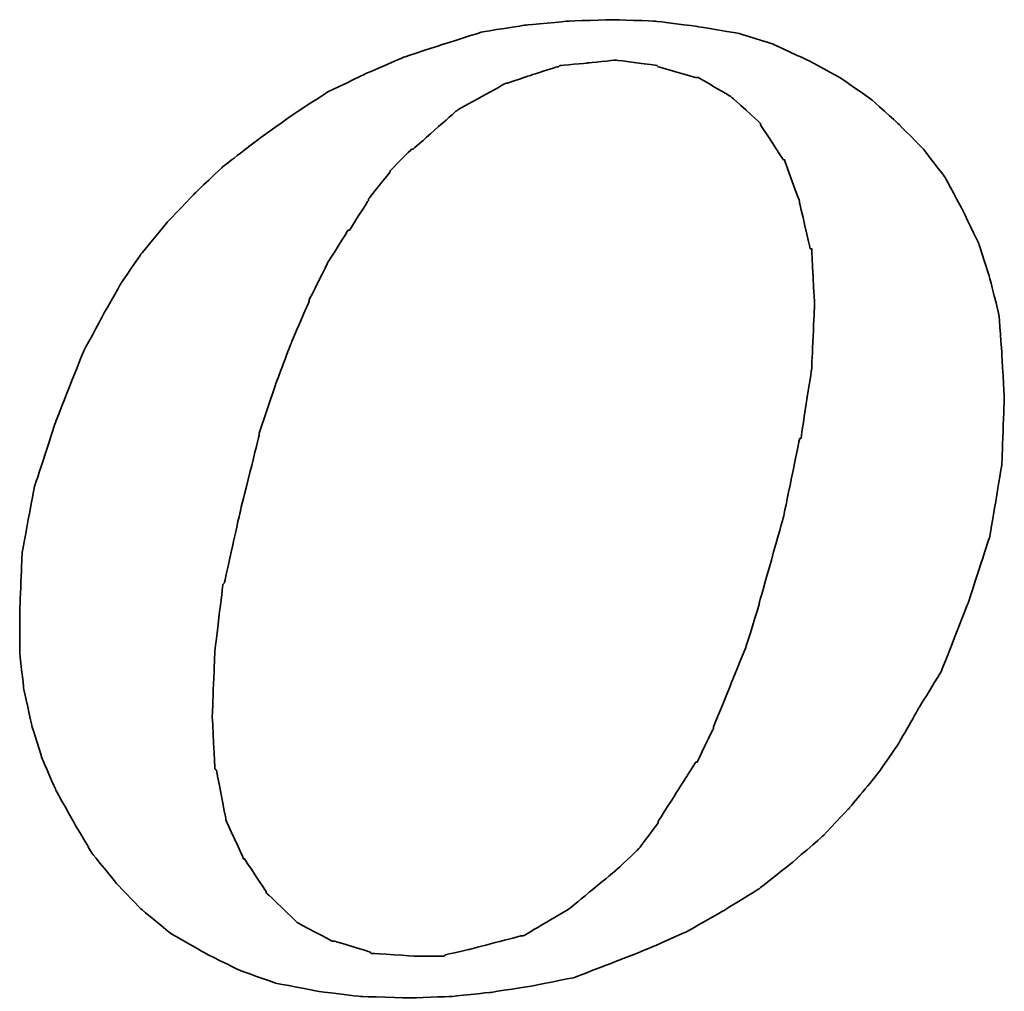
# Model space of a CAD drawing. Extents: x 613 to 877, y 31 to 162.
# Tile 34 of 40: x 786.54 to 788.82, y 111.74 to 113.98. Entities that reach past the tile are written whole.
import ezdxf

# ---------------------------------------------------------------- set-up
doc = ezdxf.new("R2010")
doc.units = 0
doc.header["$LTSCALE"] = 3
doc.header["$MEASUREMENT"] = 0
doc.layers.add('DIM', color=4, linetype='CONTINUOUS')
doc.layers.add('layer 1', color=7, linetype='CONTINUOUS')

# ---------------------------------------------------------------- blocks, each defined once
blk = doc.blocks.new('TBI MOTION logo(完整正式版)')
at = {"layer": 'layer 1', "color": 22, "lineweight": 35}
for points, knots in [([(35.79625, -6.98375), (35.79625, -6.98375), (36.23125, -7.43875), (36.23125, -7.43875), (36.23125, -7.43875), (36.23125, -7.43875), (36.75625, -7.87125), (36.75625, -7.87125), (36.75625, -7.87125), (36.75625, -7.87125), (37.33125, -8.20375), (37.33125, -8.20375), (37.33125, -8.20375), (37.33125, -8.20375), (37.95625, -8.51875), (37.95625, -8.51875), (37.95625, -8.51875), (37.95625, -8.51875), (38.62625, -8.75875), (38.62625, -8.75875), (38.62625, -8.75875), (38.62625, -8.75875), (39.37125, -8.90375), (39.37125, -8.90375), (39.37125, -8.90375), (39.37125, -8.90375), (40.14125, -8.99875), (40.14125, -8.99875), (40.14125, -8.99875), (40.14125, -8.99875), (41.02625, -9.02375), (41.02625, -9.02375), (41.02625, -9.02375), (41.02625, -9.02375), (41.74625, -8.99875), (41.74625, -8.99875), (41.74625, -8.99875), (41.74625, -8.99875), (42.46625, -8.92375), (42.46625, -8.92375), (42.46625, -8.92375), (42.46625, -8.92375), (43.21125, -8.80625), (43.21125, -8.80625), (43.21125, -8.80625), (43.21125, -8.80625), (43.93125, -8.66375), (43.93125, -8.66375), (43.93125, -8.66375), (43.93125, -8.66375), (44.62625, -8.39875), (44.62625, -8.39875), (44.62625, -8.39875), (44.62625, -8.39875), (45.29625, -8.13375), (45.29625, -8.13375), (45.29625, -8.13375), (45.29625, -8.13375), (45.94625, -7.84375), (45.94625, -7.84375), (45.94625, -7.84375), (45.94625, -7.84375), (46.61625, -7.46375), (46.61625, -7.46375), (46.61625, -7.46375), (46.61625, -7.46375), (47.24125, -7.07875), (47.24125, -7.07875), (47.24125, -7.07875), (47.24125, -7.07875), (47.81625, -6.62375), (47.81625, -6.62375), (47.81625, -6.62375), (47.81625, -6.62375), (48.36875, -6.14375), (48.36875, -6.14375), (48.36875, -6.14375), (48.36875, -6.14375), (48.84625, -5.64125), (48.84625, -5.64125), (48.84625, -5.64125), (48.84625, -5.64125), (49.32625, -5.06375), (49.32625, -5.06375), (49.32625, -5.06375), (49.32625, -5.06375), (49.71125, -4.51374), (49.71125, -4.51374), (49.71125, -4.51374), (49.71125, -4.51374), (50.09625, -3.83874), (50.09625, -3.83874), (50.09625, -3.83874), (50.09625, -3.83874), (50.48125, -3.21374), (50.48125, -3.21374), (50.48125, -3.21374), (50.48125, -3.21374), (50.96125, -1.99125), (50.96125, -1.99125), (50.96125, -1.99125), (50.96125, -1.99125), (51.34375, -0.81875), (51.34375, -0.81875), (51.34375, -0.81875), (51.34375, -0.81875), (51.56125, 0.45624), (51.56125, 0.45624), (51.56125, 0.45624), (51.56125, 0.45624), (51.60625, 1.67624), (51.60625, 1.67624), (51.60625, 1.67624), (51.60625, 1.67624), (51.56125, 2.44625), (51.56125, 2.44625), (51.56125, 2.44625), (51.56125, 2.44625), (51.51125, 3.14125), (51.51125, 3.14125), (51.51125, 3.14125), (51.51125, 3.14125), (51.34375, 3.81125), (51.34375, 3.81125), (51.34375, 3.81125), (51.34375, 3.81125), (51.15125, 4.41125), (51.15125, 4.41125), (51.15125, 4.41125), (51.15125, 4.41125), (50.86125, 5.01125), (50.86125, 5.01125), (50.86125, 5.01125), (50.86125, 5.01125), (50.55125, 5.58875), (50.55125, 5.58875), (50.55125, 5.58875), (50.55125, 5.58875), (50.16625, 6.09125), (50.16625, 6.09125), (50.16625, 6.09125), (50.16625, 6.09125), (49.71125, 6.54875), (49.71125, 6.54875), (49.71125, 6.54875), (49.71125, 6.54875), (49.23125, 6.98125), (49.23125, 6.98125), (49.23125, 6.98125), (49.23125, 6.98125), (48.67875, 7.36625), (48.67875, 7.36625), (48.67875, 7.36625), (48.67875, 7.36625), (48.10375, 7.67625), (48.10375, 7.67625), (48.10375, 7.67625), (48.10375, 7.67625), (47.48125, 7.96375), (47.48125, 7.96375), (47.48125, 7.96375), (47.48125, 7.96375), (46.85625, 8.15625), (46.85625, 8.15625), (46.85625, 8.15625), (46.85625, 8.15625), (46.13625, 8.27624), (46.13625, 8.27624), (46.13625, 8.27624), (46.13625, 8.27624), (45.39125, 8.37125), (45.39125, 8.37125), (45.39125, 8.37125), (45.39125, 8.37125), (44.62625, 8.39624), (44.62625, 8.39624), (44.62625, 8.39624), (44.62625, 8.39624), (43.83625, 8.37125), (43.83625, 8.37125), (43.83625, 8.37125), (43.83625, 8.37125), (43.09125, 8.30125), (43.09125, 8.30125), (43.09125, 8.30125), (43.09125, 8.30125), (42.32125, 8.18125), (42.32125, 8.18125), (42.32125, 8.18125), (42.32125, 8.18125), (41.62875, 7.96375), (41.62875, 7.96375), (41.62875, 7.96375), (41.62875, 7.96375), (40.90625, 7.72625), (40.90625, 7.72625), (40.90625, 7.72625), (40.90625, 7.72625), (40.23624, 7.43625), (40.23624, 7.43625), (40.23624, 7.43625), (40.23624, 7.43625), (39.54124, 7.10125), (39.54124, 7.10125), (39.54124, 7.10125), (39.54124, 7.10125), (38.91625, 6.69125), (38.91625, 6.69125), (38.91625, 6.69125), (38.91625, 6.69125), (38.31625, 6.26125), (38.31625, 6.26125), (38.31625, 6.26125), (38.31625, 6.26125), (37.69125, 5.78125), (37.69125, 5.78125), (37.69125, 5.78125), (37.69125, 5.78125), (37.18625, 5.30125), (37.18625, 5.30125), (37.18625, 5.30125), (37.18625, 5.30125), (36.70625, 4.79624), (36.70625, 4.79624), (36.70625, 4.79624), (36.70625, 4.79624), (36.23125, 4.22125), (36.23125, 4.22125), (36.23125, 4.22125), (36.23125, 4.22125), (35.87124, 3.69375), (35.87124, 3.69375), (35.87124, 3.69375), (35.87124, 3.69375), (35.53125, 3.09125), (35.53125, 3.09125), (35.53125, 3.09125), (35.53125, 3.09125), (35.19875, 2.47125), (35.19875, 2.47125), (35.19875, 2.47125), (35.19875, 2.47125), (34.71625, 1.24625), (34.71625, 1.24625), (34.71625, 1.24625), (34.71625, 1.24625), (34.33125, 0.06874), (34.33125, 0.06874), (34.33125, 0.06874), (34.33125, 0.06874), (34.11625, -1.07875), (34.11625, -1.07875), (34.11625, -1.07875), (34.11625, -1.07875), (34.07125, -2.15875), (34.07125, -2.15875), (34.07125, -2.15875), (34.07125, -2.15875), (34.07125, -2.85375), (34.07125, -2.85375), (34.07125, -2.85375), (34.07125, -2.85375), (34.14125, -3.50375), (34.14125, -3.50375), (34.14125, -3.50375), (34.14125, -3.50375), (34.28625, -4.17375), (34.28625, -4.17375), (34.28625, -4.17375), (34.28625, -4.17375), (34.47625, -4.77624), (34.47625, -4.77624), (34.47625, -4.77624), (34.47625, -4.77624), (34.71625, -5.32625), (34.71625, -5.32625), (34.71625, -5.32625), (34.71625, -5.32625), (35.05375, -5.92875), (35.05375, -5.92875), (35.05375, -5.92875), (35.05375, -5.92875), (35.36375, -6.45375), (35.36375, -6.45375), (35.36375, -6.45375), (35.36375, -6.45375), (35.79625, -6.98375), (35.79625, -6.98375)], [0, 0, 0, 0, 0.01388889, 0.01388889, 0.01388889, 0.0138889, 0.02777778, 0.02777778, 0.02777778, 0.02777779, 0.04166667, 0.04166667, 0.04166667, 0.04166668, 0.05555556, 0.05555556, 0.05555556, 0.05555557, 0.06944444, 0.06944444, 0.06944444, 0.06944445, 0.08333333, 0.08333333, 0.08333333, 0.08333334, 0.09722222, 0.09722222, 0.09722222, 0.09722223, 0.11111111, 0.11111111, 0.11111111, 0.11111112, 0.125, 0.125, 0.125, 0.12500001, 0.13888889, 0.13888889, 0.13888889, 0.1388889, 0.15277778, 0.15277778, 0.15277778, 0.15277779, 0.16666667, 0.16666667, 0.16666667, 0.16666668, 0.18055556, 0.18055556, 0.18055556, 0.18055557, 0.19444444, 0.19444444, 0.19444444, 0.19444445, 0.20833333, 0.20833333, 0.20833333, 0.20833334, 0.22222222, 0.22222222, 0.22222222, 0.22222223, 0.23611111, 0.23611111, 0.23611111, 0.23611112, 0.25, 0.25, 0.25, 0.25000001, 0.26388889, 0.26388889, 0.26388889, 0.2638889, 0.27777778, 0.27777778, 0.27777778, 0.27777779, 0.29166667, 0.29166667, 0.29166667, 0.29166668, 0.30555556, 0.30555556, 0.30555556, 0.30555557, 0.31944444, 0.31944444, 0.31944444, 0.31944445, 0.33333333, 0.33333333, 0.33333333, 0.33333334, 0.34722222, 0.34722222, 0.34722222, 0.34722223, 0.36111111, 0.36111111, 0.36111111, 0.36111112, 0.375, 0.375, 0.375, 0.37500001, 0.38888889, 0.38888889, 0.38888889, 0.3888889, 0.40277778, 0.40277778, 0.40277778, 0.40277779, 0.41666667, 0.41666667, 0.41666667, 0.41666668, 0.43055556, 0.43055556, 0.43055556, 0.43055557, 0.44444444, 0.44444444, 0.44444444, 0.44444445, 0.45833333, 0.45833333, 0.45833333, 0.45833334, 0.47222222, 0.47222222, 0.47222222, 0.47222223, 0.48611111, 0.48611111, 0.48611111, 0.48611112, 0.5, 0.5, 0.5, 0.50000001, 0.51388889, 0.51388889, 0.51388889, 0.5138889, 0.52777778, 0.52777778, 0.52777778, 0.52777779, 0.54166667, 0.54166667, 0.54166667, 0.54166668, 0.55555556, 0.55555556, 0.55555556, 0.55555557, 0.56944444, 0.56944444, 0.56944444, 0.56944445, 0.58333333, 0.58333333, 0.58333333, 0.58333334, 0.59722222, 0.59722222, 0.59722222, 0.59722223, 0.61111111, 0.61111111, 0.61111111, 0.61111112, 0.625, 0.625, 0.625, 0.62500001, 0.63888889, 0.63888889, 0.63888889, 0.6388889, 0.65277778, 0.65277778, 0.65277778, 0.65277779, 0.66666667, 0.66666667, 0.66666667, 0.66666668, 0.68055556, 0.68055556, 0.68055556, 0.68055557, 0.69444444, 0.69444444, 0.69444444, 0.69444445, 0.70833333, 0.70833333, 0.70833333, 0.70833334, 0.72222222, 0.72222222, 0.72222222, 0.72222223, 0.73611111, 0.73611111, 0.73611111, 0.73611112, 0.75, 0.75, 0.75, 0.75000001, 0.76388889, 0.76388889, 0.76388889, 0.7638889, 0.77777778, 0.77777778, 0.77777778, 0.77777779, 0.79166667, 0.79166667, 0.79166667, 0.79166668, 0.80555556, 0.80555556, 0.80555556, 0.80555557, 0.81944444, 0.81944444, 0.81944444, 0.81944445, 0.83333333, 0.83333333, 0.83333333, 0.83333334, 0.84722222, 0.84722222, 0.84722222, 0.84722223, 0.86111111, 0.86111111, 0.86111111, 0.86111112, 0.875, 0.875, 0.875, 0.87500001, 0.88888889, 0.88888889, 0.88888889, 0.8888889, 0.90277778, 0.90277778, 0.90277778, 0.90277779, 0.91666667, 0.91666667, 0.91666667, 0.91666668, 0.93055556, 0.93055556, 0.93055556, 0.93055557, 0.94444444, 0.94444444, 0.94444444, 0.94444445, 0.95833333, 0.95833333, 0.95833333, 0.95833334, 0.97222222, 0.97222222, 0.97222222, 0.97222223, 0.98611111, 0.98611111, 0.98611111, 0.98611112, 1, 1, 1, 1]), ([(38.33875, 1.03124), (38.33875, 1.03124), (38.62625, 1.89625), (38.62625, 1.89625), (38.62625, 1.89625), (38.62625, 1.89625), (38.91625, 2.66375), (38.91625, 2.66375), (38.91625, 2.66375), (38.91625, 2.66375), (39.22625, 3.38125), (39.22625, 3.38125), (39.22625, 3.38125), (39.22625, 3.38125), (39.22625, 3.40624), (39.22625, 3.40624), (39.22625, 3.40624), (39.22625, 3.40624), (39.56124, 4.07624), (39.56124, 4.07624), (39.56124, 4.07624), (39.56124, 4.07624), (39.92125, 4.65125), (39.92125, 4.65125), (39.92125, 4.65125), (39.92125, 4.65125), (39.94625, 4.65125), (39.94625, 4.65125), (39.94625, 4.65125), (39.94625, 4.65125), (40.28125, 5.17875), (40.28125, 5.17875), (40.28125, 5.17875), (40.28125, 5.17875), (40.28125, 5.20375), (40.28125, 5.20375), (40.28125, 5.20375), (40.28125, 5.20375), (40.66875, 5.68625), (40.66875, 5.68625), (40.66875, 5.68625), (40.66875, 5.68625), (40.66875, 5.70625), (40.66875, 5.70625), (40.66875, 5.70625), (40.66875, 5.70625), (41.05124, 6.09125), (41.05124, 6.09125), (41.05124, 6.09125), (41.05124, 6.09125), (41.07625, 6.09125), (41.07625, 6.09125), (41.07625, 6.09125), (41.07625, 6.09125), (41.84125, 6.76625), (41.84125, 6.76625), (41.84125, 6.76625), (41.84125, 6.76625), (41.86625, 6.78625), (41.86625, 6.78625), (41.86625, 6.78625), (41.86625, 6.78625), (42.73125, 7.26624), (42.73125, 7.26624), (42.73125, 7.26624), (42.73125, 7.26624), (42.75625, 7.26624), (42.75625, 7.26624), (42.75625, 7.26624), (42.75625, 7.26624), (43.18625, 7.41125), (43.18625, 7.41125), (43.18625, 7.41125), (43.18625, 7.41125), (43.64125, 7.55625), (43.64125, 7.55625), (43.64125, 7.55625), (43.64125, 7.55625), (43.66625, 7.55625), (43.66625, 7.55625), (43.66625, 7.55625), (43.66625, 7.55625), (43.69125, 7.58124), (43.69125, 7.58124), (43.69125, 7.58124), (43.69125, 7.58124), (44.19125, 7.62625), (44.19125, 7.62625), (44.19125, 7.62625), (44.19125, 7.62625), (44.67125, 7.67625), (44.67125, 7.67625), (44.67125, 7.67625), (44.67125, 7.67625), (44.69625, 7.67625), (44.69625, 7.67625), (44.69625, 7.67625), (44.69625, 7.67625), (45.41875, 7.58124), (45.41875, 7.58124), (45.41875, 7.58124), (45.41875, 7.58124), (45.44125, 7.55625), (45.44125, 7.55625), (45.44125, 7.55625), (45.44125, 7.55625), (46.11125, 7.36625), (46.11125, 7.36625), (46.11125, 7.36625), (46.11125, 7.36625), (46.13625, 7.36625), (46.13625, 7.36625), (46.13625, 7.36625), (46.13625, 7.36625), (46.15875, 7.36625), (46.15875, 7.36625), (46.15875, 7.36625), (46.15875, 7.36625), (46.73625, 7.02624), (46.73625, 7.02624), (46.73625, 7.02624), (46.73625, 7.02624), (46.76125, 7.00624), (46.76125, 7.00624), (46.76125, 7.00624), (46.76125, 7.00624), (47.24125, 6.57124), (47.24125, 6.57124), (47.24125, 6.57124), (47.24125, 6.57124), (47.26625, 6.54875), (47.26625, 6.54875), (47.26625, 6.54875), (47.26625, 6.54875), (47.26625, 6.52375), (47.26625, 6.52375), (47.26625, 6.52375), (47.26625, 6.52375), (47.67375, 5.89875), (47.67375, 5.89875), (47.67375, 5.89875), (47.67375, 5.89875), (47.69625, 5.89875), (47.69625, 5.89875), (47.69625, 5.89875), (47.69625, 5.89875), (47.69625, 5.87625), (47.69625, 5.87625), (47.69625, 5.87625), (47.69625, 5.87625), (47.96125, 5.15625), (47.96125, 5.15625), (47.96125, 5.15625), (47.96125, 5.15625), (47.96125, 5.13125), (47.96125, 5.13125), (47.96125, 5.13125), (47.96125, 5.13125), (48.15125, 4.31875), (48.15125, 4.31875), (48.15125, 4.31875), (48.15125, 4.31875), (48.17625, 4.31875), (48.17625, 4.31875), (48.17625, 4.31875), (48.17625, 4.31875), (48.17625, 4.29125), (48.17625, 4.29125), (48.17625, 4.29125), (48.17625, 4.29125), (48.22625, 3.33125), (48.22625, 3.33125), (48.22625, 3.33125), (48.22625, 3.33125), (48.22625, 3.30875), (48.22625, 3.30875), (48.22625, 3.30875), (48.22625, 3.30875), (48.17625, 2.20624), (48.17625, 2.20624), (48.17625, 2.20624), (48.17625, 2.20624), (48.17625, 2.18124), (48.17625, 2.18124), (48.17625, 2.18124), (48.17625, 2.18124), (47.98375, 0.93624), (47.98375, 0.93624), (47.98375, 0.93624), (47.98375, 0.93624), (47.96125, 0.93624), (47.96125, 0.93624), (47.96125, 0.93624), (47.96125, 0.93624), (47.67375, -0.45874), (47.67375, -0.45874), (47.67375, -0.45874), (47.67375, -0.45874), (47.24125, -1.99125), (47.24125, -1.99125), (47.24125, -1.99125), (47.24125, -1.99125), (47.24125, -2.01874), (47.24125, -2.01874), (47.24125, -2.01874), (47.24125, -2.01874), (47.00125, -2.78375), (47.00125, -2.78375), (47.00125, -2.78375), (47.00125, -2.78375), (46.71125, -3.50375), (46.71125, -3.50375), (46.71125, -3.50375), (46.71125, -3.50375), (46.42625, -4.19875), (46.42625, -4.19875), (46.42625, -4.19875), (46.42625, -4.19875), (46.42625, -4.22375), (46.42625, -4.22375), (46.42625, -4.22375), (46.42625, -4.22375), (46.13625, -4.82374), (46.13625, -4.82374), (46.13625, -4.82374), (46.13625, -4.82374), (46.11125, -4.82374), (46.11125, -4.82374), (46.11125, -4.82374), (46.11125, -4.82374), (45.77625, -5.35125), (45.77625, -5.35125), (45.77625, -5.35125), (45.77625, -5.35125), (45.44125, -5.87875), (45.44125, -5.87875), (45.44125, -5.87875), (45.44125, -5.87875), (45.44125, -5.90375), (45.44125, -5.90375), (45.44125, -5.90375), (45.44125, -5.90375), (45.10625, -6.35875), (45.10625, -6.35875), (45.10625, -6.35875), (45.10625, -6.35875), (45.08125, -6.38375), (45.08125, -6.38375), (45.08125, -6.38375), (45.08125, -6.38375), (44.69625, -6.74375), (44.69625, -6.74375), (44.69625, -6.74375), (44.69625, -6.74375), (43.88375, -7.41625), (43.88375, -7.41625), (43.88375, -7.41625), (43.88375, -7.41625), (43.85625, -7.43875), (43.85625, -7.43875), (43.85625, -7.43875), (43.85625, -7.43875), (43.04125, -7.91875), (43.04125, -7.91875), (43.04125, -7.91875), (43.04125, -7.91875), (43.01625, -7.91875), (43.01625, -7.91875), (43.01625, -7.91875), (43.01625, -7.91875), (42.99625, -7.91875), (42.99625, -7.91875), (42.99625, -7.91875), (42.99625, -7.91875), (42.08125, -8.15875), (42.08125, -8.15875), (42.08125, -8.15875), (42.08125, -8.15875), (41.65125, -8.25625), (41.65125, -8.25625), (41.65125, -8.25625), (41.65125, -8.25625), (41.62875, -8.27875), (41.62875, -8.27875), (41.62875, -8.27875), (41.62875, -8.27875), (41.60125, -8.27875), (41.60125, -8.27875), (41.60125, -8.27875), (41.60125, -8.27875), (41.12125, -8.27875), (41.12125, -8.27875), (41.12125, -8.27875), (41.12125, -8.27875), (40.35624, -8.23125), (40.35624, -8.23125), (40.35624, -8.23125), (40.35624, -8.23125), (40.33125, -8.23125), (40.33125, -8.23125), (40.33125, -8.23125), (40.33125, -8.23125), (40.30625, -8.20375), (40.30625, -8.20375), (40.30625, -8.20375), (40.30625, -8.20375), (39.68375, -8.01375), (39.68375, -8.01375), (39.68375, -8.01375), (39.68375, -8.01375), (39.66124, -8.01375), (39.66124, -8.01375), (39.66124, -8.01375), (39.66124, -8.01375), (39.63625, -8.01375), (39.63625, -8.01375), (39.63625, -8.01375), (39.63625, -8.01375), (39.01125, -7.67875), (39.01125, -7.67875), (39.01125, -7.67875), (39.01125, -7.67875), (38.98875, -7.65375), (38.98875, -7.65375), (38.98875, -7.65375), (38.98875, -7.65375), (38.48625, -7.17375), (38.48625, -7.17375), (38.48625, -7.17375), (38.48625, -7.17375), (38.45875, -7.14875), (38.45875, -7.14875), (38.45875, -7.14875), (38.45875, -7.14875), (38.45875, -7.12875), (38.45875, -7.12875), (38.45875, -7.12875), (38.45875, -7.12875), (38.07625, -6.54875), (38.07625, -6.54875), (38.07625, -6.54875), (38.07625, -6.54875), (38.05125, -6.54875), (38.05125, -6.54875), (38.05125, -6.54875), (38.05125, -6.54875), (38.05125, -6.52875), (38.05125, -6.52875), (38.05125, -6.52875), (38.05125, -6.52875), (37.74125, -5.85375), (37.74125, -5.85375), (37.74125, -5.85375), (37.74125, -5.85375), (37.74125, -5.82875), (37.74125, -5.82875), (37.74125, -5.82875), (37.74125, -5.82875), (37.57375, -4.96875), (37.57375, -4.96875), (37.57375, -4.96875), (37.57375, -4.96875), (37.54625, -4.94375), (37.54625, -4.94375), (37.54625, -4.94375), (37.54625, -4.94375), (37.50125, -4.03375), (37.50125, -4.03375), (37.50125, -4.03375), (37.50125, -4.03375), (37.50125, -4.00875), (37.50125, -4.00875), (37.50125, -4.00875), (37.50125, -4.00875), (37.54625, -2.85375), (37.54625, -2.85375), (37.54625, -2.85375), (37.54625, -2.85375), (37.69125, -1.65875), (37.69125, -1.65875), (37.69125, -1.65875), (37.69125, -1.65875), (37.71624, -1.63375), (37.71624, -1.63375), (37.71624, -1.63375), (37.71624, -1.63375), (38.00375, -0.33875), (38.00375, -0.33875), (38.00375, -0.33875), (38.00375, -0.33875), (38.33875, 1.00624), (38.33875, 1.00624), (38.33875, 1.00624), (38.33875, 1.00624), (38.33875, 1.03124), (38.33875, 1.03124)], [0, 0, 0, 0, 0.01010101, 0.01010101, 0.01010101, 0.01010102, 0.02020202, 0.02020202, 0.02020202, 0.02020203, 0.03030303, 0.03030303, 0.03030303, 0.03030304, 0.04040404, 0.04040404, 0.04040404, 0.04040405, 0.05050505, 0.05050505, 0.05050505, 0.05050506, 0.06060606, 0.06060606, 0.06060606, 0.06060607, 0.07070707, 0.07070707, 0.07070707, 0.07070708, 0.08080808, 0.08080808, 0.08080808, 0.08080809, 0.09090909, 0.09090909, 0.09090909, 0.0909091, 0.1010101, 0.1010101, 0.1010101, 0.10101011, 0.11111111, 0.11111111, 0.11111111, 0.11111112, 0.12121212, 0.12121212, 0.12121212, 0.12121213, 0.13131313, 0.13131313, 0.13131313, 0.13131314, 0.14141414, 0.14141414, 0.14141414, 0.14141415, 0.15151515, 0.15151515, 0.15151515, 0.15151516, 0.16161616, 0.16161616, 0.16161616, 0.16161617, 0.17171717, 0.17171717, 0.17171717, 0.17171718, 0.18181818, 0.18181818, 0.18181818, 0.18181819, 0.19191919, 0.19191919, 0.19191919, 0.1919192, 0.2020202, 0.2020202, 0.2020202, 0.20202021, 0.21212121, 0.21212121, 0.21212121, 0.21212122, 0.22222222, 0.22222222, 0.22222222, 0.22222223, 0.23232323, 0.23232323, 0.23232323, 0.23232324, 0.24242424, 0.24242424, 0.24242424, 0.24242425, 0.25252525, 0.25252525, 0.25252525, 0.25252526, 0.26262626, 0.26262626, 0.26262626, 0.26262627, 0.27272727, 0.27272727, 0.27272727, 0.27272728, 0.28282828, 0.28282828, 0.28282828, 0.28282829, 0.29292929, 0.29292929, 0.29292929, 0.2929293, 0.3030303, 0.3030303, 0.3030303, 0.30303031, 0.31313131, 0.31313131, 0.31313131, 0.31313132, 0.32323232, 0.32323232, 0.32323232, 0.32323233, 0.33333333, 0.33333333, 0.33333333, 0.33333334, 0.34343434, 0.34343434, 0.34343434, 0.34343435, 0.35353535, 0.35353535, 0.35353535, 0.35353536, 0.36363636, 0.36363636, 0.36363636, 0.36363637, 0.37373737, 0.37373737, 0.37373737, 0.37373738, 0.38383838, 0.38383838, 0.38383838, 0.38383839, 0.39393939, 0.39393939, 0.39393939, 0.3939394, 0.4040404, 0.4040404, 0.4040404, 0.40404041, 0.41414141, 0.41414141, 0.41414141, 0.41414142, 0.42424242, 0.42424242, 0.42424242, 0.42424243, 0.43434343, 0.43434343, 0.43434343, 0.43434344, 0.44444444, 0.44444444, 0.44444444, 0.44444445, 0.45454545, 0.45454545, 0.45454545, 0.45454546, 0.46464646, 0.46464646, 0.46464646, 0.46464647, 0.47474747, 0.47474747, 0.47474747, 0.47474748, 0.48484848, 0.48484848, 0.48484848, 0.48484849, 0.49494949, 0.49494949, 0.49494949, 0.4949495, 0.50505051, 0.50505051, 0.50505051, 0.50505052, 0.51515152, 0.51515152, 0.51515152, 0.51515153, 0.52525253, 0.52525253, 0.52525253, 0.52525254, 0.53535354, 0.53535354, 0.53535354, 0.53535355, 0.54545455, 0.54545455, 0.54545455, 0.54545456, 0.55555556, 0.55555556, 0.55555556, 0.55555557, 0.56565657, 0.56565657, 0.56565657, 0.56565658, 0.57575758, 0.57575758, 0.57575758, 0.57575759, 0.58585859, 0.58585859, 0.58585859, 0.5858586, 0.5959596, 0.5959596, 0.5959596, 0.59595961, 0.60606061, 0.60606061, 0.60606061, 0.60606062, 0.61616162, 0.61616162, 0.61616162, 0.61616163, 0.62626263, 0.62626263, 0.62626263, 0.62626264, 0.63636364, 0.63636364, 0.63636364, 0.63636365, 0.64646465, 0.64646465, 0.64646465, 0.64646466, 0.65656566, 0.65656566, 0.65656566, 0.65656567, 0.66666667, 0.66666667, 0.66666667, 0.66666668, 0.67676768, 0.67676768, 0.67676768, 0.67676769, 0.68686869, 0.68686869, 0.68686869, 0.6868687, 0.6969697, 0.6969697, 0.6969697, 0.69696971, 0.70707071, 0.70707071, 0.70707071, 0.70707072, 0.71717172, 0.71717172, 0.71717172, 0.71717173, 0.72727273, 0.72727273, 0.72727273, 0.72727274, 0.73737374, 0.73737374, 0.73737374, 0.73737375, 0.74747475, 0.74747475, 0.74747475, 0.74747476, 0.75757576, 0.75757576, 0.75757576, 0.75757577, 0.76767677, 0.76767677, 0.76767677, 0.76767678, 0.77777778, 0.77777778, 0.77777778, 0.77777779, 0.78787879, 0.78787879, 0.78787879, 0.7878788, 0.7979798, 0.7979798, 0.7979798, 0.79797981, 0.80808081, 0.80808081, 0.80808081, 0.80808082, 0.81818182, 0.81818182, 0.81818182, 0.81818183, 0.82828283, 0.82828283, 0.82828283, 0.82828284, 0.83838384, 0.83838384, 0.83838384, 0.83838385, 0.84848485, 0.84848485, 0.84848485, 0.84848486, 0.85858586, 0.85858586, 0.85858586, 0.85858587, 0.86868687, 0.86868687, 0.86868687, 0.86868688, 0.87878788, 0.87878788, 0.87878788, 0.87878789, 0.88888889, 0.88888889, 0.88888889, 0.8888889, 0.8989899, 0.8989899, 0.8989899, 0.89898991, 0.90909091, 0.90909091, 0.90909091, 0.90909092, 0.91919192, 0.91919192, 0.91919192, 0.91919193, 0.92929293, 0.92929293, 0.92929293, 0.92929294, 0.93939394, 0.93939394, 0.93939394, 0.93939395, 0.94949495, 0.94949495, 0.94949495, 0.94949496, 0.95959596, 0.95959596, 0.95959596, 0.95959597, 0.96969697, 0.96969697, 0.96969697, 0.96969698, 0.97979798, 0.97979798, 0.97979798, 0.97979799, 0.98989899, 0.98989899, 0.98989899, 0.989899, 1, 1, 1, 1])]:
    blk.add_open_spline(points, degree=3, knots=knots, dxfattribs=at)

msp = doc.modelspace()

# ---------------------------------------------------------------- block references
at = {"layer": 'DIM', "xscale": 0.1295999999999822, "yscale": 0.1295999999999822, "zscale": 0.1295999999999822}
msp.add_blockref('TBI MOTION logo(完整正式版)', (782.1273, 112.8967), dxfattribs=at)

doc.saveas('drawing.dxf')
